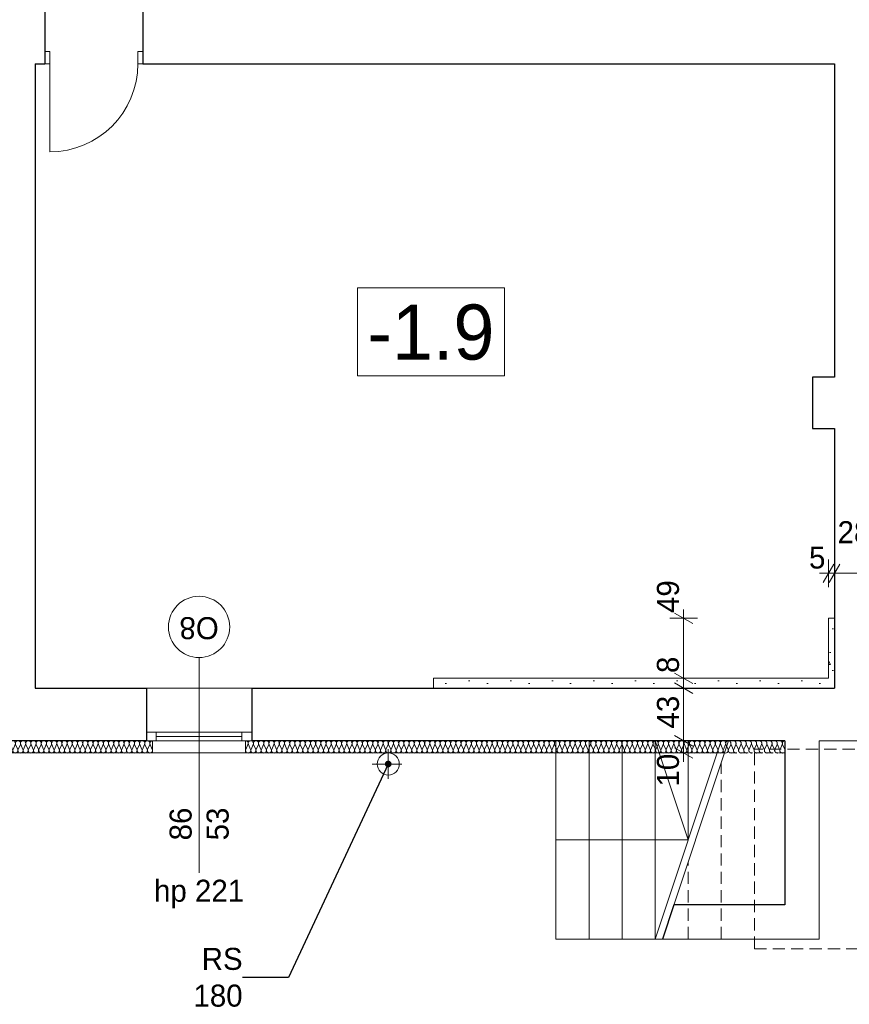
# Model space of a CAD drawing. Extents: x -21260 to 35740, y -2672 to 187028.
# Tile 12 of 120: x -981 to 5795, y 9383 to 17426. Entities that reach past the tile are written whole.
import ezdxf

# ---------------------------------------------------------------- set-up
doc = ezdxf.new("R2010")
doc.units = 0
doc.header["$MEASUREMENT"] = 0
doc.linetypes.add('Hidden Line', pattern=[100, 50, -50])
doc.linetypes.add('Krawędzie ukryte', pattern=[150, 100, -50])
doc.layers.add('arch izolacje_Nr_Pióra__3', color=7, linetype='Continuous', lineweight=13, true_color=0xff6600)
doc.layers.add('Arch ocieplenie_Nr_Pióra__22', color=7, linetype='Continuous', lineweight=9, true_color=0x7f7f7f)
doc.layers.add('Arch ocieplenie', color=7, linetype='Continuous')
doc.layers.add('Arch wymiary', color=7, linetype='Continuous')
for name, color, linetype, lineweight in [('Arch ocieplenie_Nr_Pióra__21', 7, 'Continuous', 13), ('Arch opisy okien_Nr_Pióra__21', 7, 'Continuous', 13), ('Arch opisy_Nr_Pióra__1', 7, 'Continuous', 25), ('Arch opisy_Nr_Pióra__21', 7, 'Continuous', 13), ('Arch wymiary_Nr_Pióra__5', 7, 'Continuous', 13), ('INWENT ODWODNIENIE_Nr_Pióra__21', 7, 'Continuous', 13), ('INWENT OPISY_Nr_Pióra__21', 7, 'Continuous', 13), ('INWENT. DRZWI_Nr_Pióra__21', 7, 'Continuous', 13), ('INWENT. OKNA_Nr_Pióra__5', 7, 'Continuous', 13), ('INWENT.ŚCIANY_Nr_Pióra__1', 7, 'Continuous', 25), ('INWENT.ŚCIANY_Nr_Pióra__21', 7, 'Continuous', 13), ('Istniejące schody_Nr_Pióra__21', 7, 'Continuous', 13)]:
    doc.layers.add(name, color=color, linetype=linetype, lineweight=lineweight)
doc.styles.add('GENERATED_STYLE_1', font='txt')
doc.styles.add('GENERATED_STYLE_3', font='txt')
doc.styles.add('GENERATED_STYLE_4', font='txt')
doc.styles.add('GENERATED_STYLE_6', font='txt')
doc.styles.add('GENERATED_STYLE_7', font='txt')
doc.dimstyles.new('GENERATED_STYLE__1', dxfattribs={"dimtxt": 179.999995, "dimasz": 114, "dimexe": 0.18, "dimexo": 0, "dimgap": 0.09, "dimtad": 1, "dimdec": 0, "dimlfac": 0.1, "dimzin": 0, "dimdsep": 46, "dimtxsty": 'GENERATED_STYLE_1', "dimblk": 'ARROWHEAD_2', "dimblk1": 'ARROWHEAD_2', "dimblk2": 'ARROWHEAD_2', "dimcen": 0.09, "dimclrd": 7, "dimclre": 7, "dimclrt": 7, "dimazin": 0, "dimtfac": 1, "dimtdec": 4, "dimtmove": 0, "dimatfit": 3, "dimfxl": 0, "dimtolj": 1, "dimtzin": 0, "dimarcsym": 0})
doc.dimstyles.new('GENERATED_STYLE__3', dxfattribs={"dimtxt": 179.999995, "dimasz": 114, "dimexe": 0.18, "dimexo": 0, "dimgap": 0.09, "dimtad": 1, "dimtih": 1, "dimtoh": 1, "dimdec": 0, "dimlfac": 0.1, "dimzin": 0, "dimdsep": 46, "dimtxsty": 'GENERATED_STYLE_1', "dimblk": 'ARROWHEAD_2', "dimblk1": 'ARROWHEAD_2', "dimblk2": 'ARROWHEAD_2', "dimcen": 0.09, "dimclrd": 7, "dimclre": 7, "dimclrt": 7, "dimazin": 0, "dimtfac": 1, "dimtdec": 4, "dimtmove": 0, "dimatfit": 3, "dimfxl": 0, "dimtolj": 1, "dimtzin": 0, "dimarcsym": 0})
doc.dimstyles.new('GENERATED_STYLE__6', dxfattribs={"dimtxt": 0.18, "dimasz": 109.44, "dimexe": 0.18, "dimexo": 0.0625, "dimgap": 0.09, "dimtad": 0, "dimtih": 1, "dimtoh": 1, "dimdec": 4, "dimzin": 0, "dimdsep": 46, "dimcen": 0.09, "dimadec": 0, "dimazin": 0, "dimtfac": 1, "dimtdec": 4, "dimtmove": 0, "dimatfit": 3, "dimldrblk": 'ARROWHEAD_11', "dimfxl": 0, "dimtolj": 1, "dimtzin": 0, "dimarcsym": 0})
pattern_1 = [(0, (0, 0), (0, 623.538), [60, -300]), (0, (180, 311.8), (0, 623.538), [60, -300]), (60, (0, 0), (-540, 311.77), [60, -300]), (60, (360, 0), (-540, 311.77), [60, -300]), (120, (60, 0), (540, 311.77), [60, -300]), (120, (420, 0), (540, 311.77), [60, -300]), (0, (0, 60), (0, 120), [0, -120, 0, -180]), (45, (60, 60), (-84.8528, 84.8528), [0, -90, 0, -150])]

# ---------------------------------------------------------------- blocks, each defined once
blk = doc.blocks.new('Izolacja cieplna 14_123', base_point=(5269.1, 11535.9))
at = {"layer": 'Arch ocieplenie_Nr_Pióra__22', "linetype": 'Hidden Line'}
for p, q in [((4825.7, 11506.1), (4808.2, 11465.7)), ((4846.7, 11465.7), (4829.2, 11506.1)), ((4867.7, 11506.1), (4850.2, 11465.7)), ((4888.7, 11465.7), (4871.2, 11506.1)), ((4909.8, 11506.1), (4892.3, 11465.7)), ((4930.8, 11465.7), (4913.3, 11506.1)), ((4951.8, 11506.1), (4934.3, 11465.7)), ((4972.9, 11465.7), (4955.4, 11506.1)), ((4993.9, 11506.1), (4976.4, 11465.7)), ((5014.9, 11465.7), (4997.4, 11506.1)), ((5036, 11506.1), (5018.5, 11465.7)), ((5057, 11465.7), (5039.5, 11506.1)), ((5078, 11506.1), (5060.5, 11465.7)), ((5099.1, 11465.7), (5081.6, 11506.1)), ((5120.1, 11506.1), (5102.6, 11465.7)), ((5141.1, 11465.7), (5123.6, 11506.1)), ((5162.1, 11506.1), (5144.7, 11465.7)), ((5183.2, 11465.7), (5165.7, 11506.1)), ((5204.2, 11506.1), (5186.7, 11465.7)), ((5225.2, 11465.7), (5207.7, 11506.1)), ((5246.3, 11506.1), (5228.8, 11465.7)), ((5267.3, 11465.7), (5249.8, 11506.1))]:
    blk.add_line(p, q, dxfattribs=at)
for centre, start_param, end_param in [((4806.4, 11514.6), 1.158004, 3.141593), ((4848.4, 11514.6), 1.158004, 5.125183), ((4890.5, 11514.6), 1.158004, 5.125183), ((4932.6, 11514.6), 1.158004, 5.125183), ((4974.6, 11514.6), 1.158004, 5.125183), ((5016.7, 11514.6), 1.158004, 5.125183), ((5058.8, 11514.6), 1.158004, 5.125183), ((5100.8, 11514.6), 1.158004, 5.125183), ((5142.9, 11514.6), 1.158004, 5.125183), ((5184.9, 11514.6), 1.158004, 5.125183), ((5227, 11514.6), 1.158004, 5.125183), ((5269.1, 11514.6), 3.141593, 5.125182), ((4827.4, 11457.1), 4.299595, 8.266775), ((4869.5, 11457.1), 4.299595, 8.266775), ((4911.5, 11457.1), 4.299595, 8.266775), ((4953.6, 11457.1), 4.299595, 8.266775), ((4995.7, 11457.1), 4.299595, 8.266775), ((5037.7, 11457.1), 4.299595, 8.266775), ((5079.8, 11457.1), 4.299595, 8.266775), ((5121.9, 11457.1), 4.299595, 8.266775), ((5163.9, 11457.1), 4.299595, 8.266775), ((5206, 11457.1), 4.299595, 8.266775), ((5248, 11457.1), 4.299595, 8.266775)]:
    blk.add_ellipse(centre, major_axis=(0, -21.3), ratio=0.988869, start_param=start_param, end_param=end_param, dxfattribs=at)
blk = doc.blocks.new('Izolacja cieplna 14_129', base_point=(-1755.9, 11535.9))
at = {"layer": 'Arch ocieplenie_Nr_Pióra__22', "linetype": 'Continuous'}
for p, q in [((-1754.2, 11465.7), (-1736.6, 11506.1)), ((-1733, 11506.1), (-1715.4, 11465.7)), ((-1711.9, 11465.7), (-1694.3, 11506.1)), ((-1690.7, 11506.1), (-1673.2, 11465.7)), ((-1669.6, 11465.7), (-1652, 11506.1)), ((-1648.5, 11506.1), (-1630.9, 11465.7)), ((-1627.3, 11465.7), (-1609.8, 11506.1)), ((-1606.2, 11506.1), (-1588.6, 11465.7)), ((-1585.1, 11465.7), (-1567.5, 11506.1)), ((-1563.9, 11506.1), (-1546.3, 11465.7)), ((-1542.8, 11465.7), (-1525.2, 11506.1)), ((-1521.7, 11506.1), (-1504.1, 11465.7)), ((-1500.5, 11465.7), (-1482.9, 11506.1)), ((-1479.4, 11506.1), (-1461.8, 11465.7)), ((-1458.2, 11465.7), (-1440.7, 11506.1)), ((-1437.1, 11506.1), (-1419.5, 11465.7)), ((-1416, 11465.7), (-1398.4, 11506.1)), ((-1394.8, 11506.1), (-1377.3, 11465.7)), ((-1373.7, 11465.7), (-1356.1, 11506.1)), ((-1352.6, 11506.1), (-1335, 11465.7)), ((-1331.4, 11465.7), (-1313.8, 11506.1)), ((-1310.3, 11506.1), (-1292.7, 11465.7)), ((-1289.2, 11465.7), (-1271.6, 11506.1)), ((-1268, 11506.1), (-1250.4, 11465.7)), ((-1246.9, 11465.7), (-1229.3, 11506.1)), ((-1225.7, 11506.1), (-1208.2, 11465.7)), ((-1204.6, 11465.7), (-1187, 11506.1)), ((-1183.5, 11506.1), (-1165.9, 11465.7)), ((-1162.3, 11465.7), (-1144.8, 11506.1)), ((-1141.2, 11506.1), (-1123.6, 11465.7)), ((-1120.1, 11465.7), (-1102.5, 11506.1)), ((-1098.9, 11506.1), (-1081.3, 11465.7)), ((-1077.8, 11465.7), (-1060.2, 11506.1)), ((-1056.7, 11506.1), (-1039.1, 11465.7)), ((-1035.5, 11465.7), (-1017.9, 11506.1)), ((-1014.4, 11506.1), (-996.8, 11465.7)), ((-993.2, 11465.7), (-975.7, 11506.1)), ((-972.1, 11506.1), (-954.5, 11465.7)), ((-951, 11465.7), (-933.4, 11506.1)), ((-929.8, 11506.1), (-912.3, 11465.7)), ((-908.7, 11465.7), (-891.1, 11506.1)), ((-887.6, 11506.1), (-870, 11465.7)), ((-866.4, 11465.7), (-848.8, 11506.1)), ((-845.3, 11506.1), (-827.7, 11465.7)), ((-824.2, 11465.7), (-806.6, 11506.1)), ((-803, 11506.1), (-785.4, 11465.7)), ((-781.9, 11465.7), (-764.3, 11506.1)), ((-760.7, 11506.1), (-743.2, 11465.7)), ((-739.6, 11465.7), (-722, 11506.1)), ((-718.5, 11506.1), (-700.9, 11465.7)), ((-697.3, 11465.7), (-679.8, 11506.1)), ((-676.2, 11506.1), (-658.6, 11465.7)), ((-655.1, 11465.7), (-637.5, 11506.1)), ((-633.9, 11506.1), (-616.3, 11465.7)), ((-612.8, 11465.7), (-595.2, 11506.1)), ((-591.7, 11506.1), (-574.1, 11465.7)), ((-570.5, 11465.7), (-552.9, 11506.1)), ((-549.4, 11506.1), (-531.8, 11465.7)), ((-528.2, 11465.7), (-510.7, 11506.1)), ((-507.1, 11506.1), (-489.5, 11465.7)), ((-486, 11465.7), (-468.4, 11506.1)), ((-464.8, 11506.1), (-447.3, 11465.7)), ((-443.7, 11465.7), (-426.1, 11506.1)), ((-422.6, 11506.1), (-405, 11465.7)), ((-401.4, 11465.7), (-383.8, 11506.1)), ((-380.3, 11506.1), (-362.7, 11465.7)), ((-359.2, 11465.7), (-341.6, 11506.1)), ((-338, 11506.1), (-320.4, 11465.7)), ((-316.9, 11465.7), (-299.3, 11506.1)), ((-295.7, 11506.1), (-278.2, 11465.7)), ((-274.6, 11465.7), (-257, 11506.1)), ((-253.5, 11506.1), (-235.9, 11465.7)), ((-232.3, 11465.7), (-214.8, 11506.1)), ((-211.2, 11506.1), (-193.6, 11465.7)), ((-190.1, 11465.7), (-172.5, 11506.1)), ((-168.9, 11506.1), (-151.3, 11465.7)), ((-147.8, 11465.7), (-130.2, 11506.1)), ((-126.7, 11506.1), (-109.1, 11465.7)), ((-105.5, 11465.7), (-87.9, 11506.1)), ((-84.4, 11506.1), (-66.8, 11465.7)), ((-63.2, 11465.7), (-45.7, 11506.1)), ((-42.1, 11506.1), (-24.5, 11465.7)), ((-21, 11465.7), (-3.4, 11506.1)), ((0.2, 11506.1), (17.7, 11465.7)), ((21.3, 11465.7), (38.9, 11506.1)), ((42.4, 11506.1), (60, 11465.7)), ((63.6, 11465.7), (81.2, 11506.1)), ((84.7, 11506.1), (102.3, 11465.7))]:
    blk.add_line(p, q, dxfattribs=at)
for centre, start_param, end_param in [((-1755.9, 11514.6), 4.299596, 6.283185), ((-1713.7, 11514.6), 4.299595, 8.266774), ((-1671.4, 11514.6), 4.299595, 8.266774), ((-1629.1, 11514.6), 4.299595, 8.266774), ((-1586.8, 11514.6), 4.299595, 8.266774), ((-1544.6, 11514.6), 4.299595, 8.266774), ((-1502.3, 11514.6), 4.299595, 8.266774), ((-1460, 11514.6), 4.299595, 8.266774), ((-1417.7, 11514.6), 4.299595, 8.266774), ((-1375.5, 11514.6), 4.299595, 8.266774), ((-1333.2, 11514.6), 4.299595, 8.266774), ((-1290.9, 11514.6), 4.299595, 8.266774), ((-1248.7, 11514.6), 4.299595, 8.266774), ((-1206.4, 11514.6), 4.299595, 8.266774), ((-1164.1, 11514.6), 4.299595, 8.266774), ((-1121.8, 11514.6), 4.299595, 8.266774), ((-1079.6, 11514.6), 4.299595, 8.266774), ((-1037.3, 11514.6), 4.299595, 8.266774), ((-995, 11514.6), 4.299595, 8.266774), ((-952.7, 11514.6), 4.299595, 8.266774), ((-910.5, 11514.6), 4.299595, 8.266774), ((-868.2, 11514.6), 4.299595, 8.266774), ((-825.9, 11514.6), 4.299595, 8.266774), ((-783.7, 11514.6), 4.299595, 8.266774), ((-741.4, 11514.6), 4.299595, 8.266774), ((-699.1, 11514.6), 4.299595, 8.266774), ((-656.8, 11514.6), 4.299595, 8.266774), ((-614.6, 11514.6), 4.299595, 8.266774), ((-572.3, 11514.6), 4.299595, 8.266774), ((-530, 11514.6), 4.299595, 8.266774), ((-487.7, 11514.6), 4.299595, 8.266774), ((-445.5, 11514.6), 4.299595, 8.266774), ((-403.2, 11514.6), 4.299595, 8.266774), ((-360.9, 11514.6), 4.299595, 8.266774), ((-318.7, 11514.6), 4.299595, 8.266774), ((-276.4, 11514.6), 4.299595, 8.266774), ((-234.1, 11514.6), 4.299595, 8.266774), ((-191.8, 11514.6), 4.299595, 8.266774), ((-149.6, 11514.6), 4.299595, 8.266774), ((-107.3, 11514.6), 4.299595, 8.266774), ((-65, 11514.6), 4.299595, 8.266774), ((-22.7, 11514.6), 4.299595, 8.266774), ((19.5, 11514.6), 4.299595, 8.266774), ((61.8, 11514.6), 4.299595, 8.266774), ((104.1, 11514.6), 6.283185, 8.266774), ((-1734.8, 11457.1), 1.158003, 5.125183), ((-1692.5, 11457.1), 1.158003, 5.125183), ((-1650.2, 11457.1), 1.158003, 5.125183), ((-1608, 11457.1), 1.158003, 5.125183), ((-1565.7, 11457.1), 1.158003, 5.125183), ((-1523.4, 11457.1), 1.158003, 5.125183), ((-1481.2, 11457.1), 1.158003, 5.125183), ((-1438.9, 11457.1), 1.158003, 5.125183), ((-1396.6, 11457.1), 1.158003, 5.125183), ((-1354.3, 11457.1), 1.158003, 5.125183), ((-1312.1, 11457.1), 1.158003, 5.125183), ((-1269.8, 11457.1), 1.158003, 5.125183), ((-1227.5, 11457.1), 1.158003, 5.125183), ((-1185.2, 11457.1), 1.158003, 5.125183), ((-1143, 11457.1), 1.158003, 5.125183), ((-1100.7, 11457.1), 1.158003, 5.125183), ((-1058.4, 11457.1), 1.158003, 5.125183), ((-1016.2, 11457.1), 1.158003, 5.125183), ((-973.9, 11457.1), 1.158003, 5.125183), ((-931.6, 11457.1), 1.158003, 5.125183), ((-889.3, 11457.1), 1.158003, 5.125183), ((-847.1, 11457.1), 1.158003, 5.125183), ((-804.8, 11457.1), 1.158003, 5.125183), ((-762.5, 11457.1), 1.158003, 5.125183), ((-720.2, 11457.1), 1.158003, 5.125183), ((-678, 11457.1), 1.158003, 5.125183), ((-635.7, 11457.1), 1.158003, 5.125183), ((-593.4, 11457.1), 1.158003, 5.125183), ((-551.2, 11457.1), 1.158003, 5.125183), ((-508.9, 11457.1), 1.158003, 5.125183), ((-466.6, 11457.1), 1.158003, 5.125183), ((-424.3, 11457.1), 1.158003, 5.125183), ((-382.1, 11457.1), 1.158003, 5.125183), ((-339.8, 11457.1), 1.158003, 5.125183), ((-297.5, 11457.1), 1.158003, 5.125183), ((-255.2, 11457.1), 1.158003, 5.125183), ((-213, 11457.1), 1.158003, 5.125183), ((-170.7, 11457.1), 1.158003, 5.125183), ((-128.4, 11457.1), 1.158003, 5.125183), ((-86.2, 11457.1), 1.158003, 5.125183), ((-43.9, 11457.1), 1.158003, 5.125183), ((-1.6, 11457.1), 1.158003, 5.125183), ((40.7, 11457.1), 1.158003, 5.125183), ((82.9, 11457.1), 1.158003, 5.125183)]:
    blk.add_ellipse(centre, major_axis=(0, 21.3), ratio=0.99382, start_param=start_param, end_param=end_param, dxfattribs=at)
blk = doc.blocks.new('Izolacja cieplna 14_130', base_point=(4806.4, 11535.9))
at = {"layer": 'Arch ocieplenie_Nr_Pióra__22', "linetype": 'Continuous'}
for p, q in [((883.5, 11506.1), (865.9, 11465.7)), ((904.7, 11465.7), (887, 11506.1)), ((925.9, 11506.1), (908.2, 11465.7)), ((947.1, 11465.7), (929.4, 11506.1)), ((968.3, 11506.1), (950.6, 11465.7)), ((989.5, 11465.7), (971.8, 11506.1)), ((1010.7, 11506.1), (993, 11465.7)), ((1031.9, 11465.7), (1014.2, 11506.1)), ((1053, 11506.1), (1035.4, 11465.7)), ((1074.2, 11465.7), (1056.6, 11506.1)), ((1095.4, 11506.1), (1077.8, 11465.7)), ((1116.6, 11465.7), (1099, 11506.1)), ((1137.8, 11506.1), (1120.2, 11465.7)), ((1159, 11465.7), (1141.4, 11506.1)), ((1180.2, 11506.1), (1162.6, 11465.7)), ((1201.4, 11465.7), (1183.8, 11506.1)), ((1222.6, 11506.1), (1205, 11465.7)), ((1243.8, 11465.7), (1226.2, 11506.1)), ((1265, 11506.1), (1247.4, 11465.7)), ((1286.2, 11465.7), (1268.6, 11506.1)), ((1307.4, 11506.1), (1289.8, 11465.7)), ((1328.6, 11465.7), (1311, 11506.1)), ((1349.8, 11506.1), (1332.1, 11465.7)), ((1371, 11465.7), (1353.3, 11506.1)), ((1392.2, 11506.1), (1374.5, 11465.7)), ((1413.4, 11465.7), (1395.7, 11506.1)), ((1434.6, 11506.1), (1416.9, 11465.7)), ((1455.8, 11465.7), (1438.1, 11506.1)), ((1477, 11506.1), (1459.3, 11465.7)), ((1498.1, 11465.7), (1480.5, 11506.1)), ((1519.3, 11506.1), (1501.7, 11465.7)), ((1540.5, 11465.7), (1522.9, 11506.1)), ((1561.7, 11506.1), (1544.1, 11465.7)), ((1582.9, 11465.7), (1565.3, 11506.1)), ((1604.1, 11506.1), (1586.5, 11465.7)), ((1625.3, 11465.7), (1607.7, 11506.1)), ((1646.5, 11506.1), (1628.9, 11465.7)), ((1667.7, 11465.7), (1650.1, 11506.1)), ((1688.9, 11506.1), (1671.3, 11465.7)), ((1710.1, 11465.7), (1692.5, 11506.1)), ((1731.3, 11506.1), (1713.7, 11465.7)), ((1752.5, 11465.7), (1734.9, 11506.1)), ((1773.7, 11506.1), (1756.1, 11465.7)), ((1794.9, 11465.7), (1777.2, 11506.1)), ((1816.1, 11506.1), (1798.4, 11465.7)), ((1837.3, 11465.7), (1819.6, 11506.1)), ((1858.5, 11506.1), (1840.8, 11465.7)), ((1879.7, 11465.7), (1862, 11506.1)), ((1900.9, 11506.1), (1883.2, 11465.7)), ((1922.1, 11465.7), (1904.4, 11506.1)), ((1943.2, 11506.1), (1925.6, 11465.7)), ((1964.4, 11465.7), (1946.8, 11506.1)), ((1985.6, 11506.1), (1968, 11465.7)), ((2006.8, 11465.7), (1989.2, 11506.1)), ((2028, 11506.1), (2010.4, 11465.7)), ((2049.2, 11465.7), (2031.6, 11506.1)), ((2070.4, 11506.1), (2052.8, 11465.7)), ((2091.6, 11465.7), (2074, 11506.1)), ((2112.8, 11506.1), (2095.2, 11465.7)), ((2134, 11465.7), (2116.4, 11506.1)), ((2155.2, 11506.1), (2137.6, 11465.7)), ((2176.4, 11465.7), (2158.8, 11506.1)), ((2197.6, 11506.1), (2180, 11465.7)), ((2218.8, 11465.7), (2201.2, 11506.1)), ((2240, 11506.1), (2222.3, 11465.7)), ((2261.2, 11465.7), (2243.5, 11506.1)), ((2282.4, 11506.1), (2264.7, 11465.7)), ((2303.6, 11465.7), (2285.9, 11506.1)), ((2324.8, 11506.1), (2307.1, 11465.7)), ((2346, 11465.7), (2328.3, 11506.1)), ((2367.2, 11506.1), (2349.5, 11465.7)), ((2388.3, 11465.7), (2370.7, 11506.1)), ((2409.5, 11506.1), (2391.9, 11465.7)), ((2430.7, 11465.7), (2413.1, 11506.1)), ((2451.9, 11506.1), (2434.3, 11465.7)), ((2473.1, 11465.7), (2455.5, 11506.1)), ((2494.3, 11506.1), (2476.7, 11465.7)), ((2515.5, 11465.7), (2497.9, 11506.1)), ((2536.7, 11506.1), (2519.1, 11465.7)), ((2557.9, 11465.7), (2540.3, 11506.1)), ((2579.1, 11506.1), (2561.5, 11465.7)), ((2600.3, 11465.7), (2582.7, 11506.1)), ((2621.5, 11506.1), (2603.9, 11465.7)), ((2642.7, 11465.7), (2625.1, 11506.1)), ((2663.9, 11506.1), (2646.3, 11465.7)), ((2685.1, 11465.7), (2667.4, 11506.1)), ((2706.3, 11506.1), (2688.6, 11465.7)), ((2727.5, 11465.7), (2709.8, 11506.1)), ((2748.7, 11506.1), (2731, 11465.7)), ((2769.9, 11465.7), (2752.2, 11506.1)), ((2791.1, 11506.1), (2773.4, 11465.7)), ((2812.3, 11465.7), (2794.6, 11506.1)), ((2833.4, 11506.1), (2815.8, 11465.7)), ((2854.6, 11465.7), (2837, 11506.1)), ((2875.8, 11506.1), (2858.2, 11465.7)), ((2897, 11465.7), (2879.4, 11506.1)), ((2918.2, 11506.1), (2900.6, 11465.7)), ((2939.4, 11465.7), (2921.8, 11506.1)), ((2960.6, 11506.1), (2943, 11465.7)), ((2981.8, 11465.7), (2964.2, 11506.1)), ((3003, 11506.1), (2985.4, 11465.7)), ((3024.2, 11465.7), (3006.6, 11506.1)), ((3045.4, 11506.1), (3027.8, 11465.7)), ((3066.6, 11465.7), (3049, 11506.1)), ((3087.8, 11506.1), (3070.2, 11465.7)), ((3109, 11465.7), (3091.4, 11506.1)), ((3130.2, 11506.1), (3112.5, 11465.7)), ((3151.4, 11465.7), (3133.7, 11506.1)), ((3172.6, 11506.1), (3154.9, 11465.7)), ((3193.8, 11465.7), (3176.1, 11506.1)), ((3215, 11506.1), (3197.3, 11465.7)), ((3236.2, 11465.7), (3218.5, 11506.1)), ((3257.4, 11506.1), (3239.7, 11465.7)), ((3278.5, 11465.7), (3260.9, 11506.1)), ((3299.7, 11506.1), (3282.1, 11465.7)), ((3320.9, 11465.7), (3303.3, 11506.1)), ((3342.1, 11506.1), (3324.5, 11465.7)), ((3363.3, 11465.7), (3345.7, 11506.1)), ((3384.5, 11506.1), (3366.9, 11465.7)), ((3405.7, 11465.7), (3388.1, 11506.1)), ((3426.9, 11506.1), (3409.3, 11465.7)), ((3448.1, 11465.7), (3430.5, 11506.1)), ((3469.3, 11506.1), (3451.7, 11465.7)), ((3490.5, 11465.7), (3472.9, 11506.1)), ((3511.7, 11506.1), (3494.1, 11465.7)), ((3532.9, 11465.7), (3515.3, 11506.1)), ((3554.1, 11506.1), (3536.5, 11465.7)), ((3575.3, 11465.7), (3557.6, 11506.1)), ((3596.5, 11506.1), (3578.8, 11465.7)), ((3617.7, 11465.7), (3600, 11506.1)), ((3638.9, 11506.1), (3621.2, 11465.7)), ((3660.1, 11465.7), (3642.4, 11506.1)), ((3681.3, 11506.1), (3663.6, 11465.7)), ((3702.5, 11465.7), (3684.8, 11506.1)), ((3723.6, 11506.1), (3706, 11465.7)), ((3744.8, 11465.7), (3727.2, 11506.1)), ((3766, 11506.1), (3748.4, 11465.7)), ((3787.2, 11465.7), (3769.6, 11506.1)), ((3808.4, 11506.1), (3790.8, 11465.7)), ((3829.6, 11465.7), (3812, 11506.1)), ((3850.8, 11506.1), (3833.2, 11465.7)), ((3872, 11465.7), (3854.4, 11506.1)), ((3893.2, 11506.1), (3875.6, 11465.7)), ((3914.4, 11465.7), (3896.8, 11506.1)), ((3935.6, 11506.1), (3918, 11465.7)), ((3956.8, 11465.7), (3939.2, 11506.1)), ((3978, 11506.1), (3960.4, 11465.7)), ((3999.2, 11465.7), (3981.6, 11506.1)), ((4020.4, 11506.1), (4002.7, 11465.7)), ((4041.6, 11465.7), (4023.9, 11506.1)), ((4062.8, 11506.1), (4045.1, 11465.7)), ((4084, 11465.7), (4066.3, 11506.1)), ((4105.2, 11506.1), (4087.5, 11465.7)), ((4126.4, 11465.7), (4108.7, 11506.1)), ((4147.6, 11506.1), (4129.9, 11465.7)), ((4168.7, 11465.7), (4151.1, 11506.1)), ((4189.9, 11506.1), (4172.3, 11465.7)), ((4211.1, 11465.7), (4193.5, 11506.1)), ((4232.3, 11506.1), (4214.7, 11465.7)), ((4253.5, 11465.7), (4235.9, 11506.1)), ((4274.7, 11506.1), (4257.1, 11465.7)), ((4295.9, 11465.7), (4278.3, 11506.1)), ((4317.1, 11506.1), (4299.5, 11465.7)), ((4338.3, 11465.7), (4320.7, 11506.1)), ((4359.5, 11506.1), (4341.9, 11465.7)), ((4380.7, 11465.7), (4363.1, 11506.1)), ((4401.9, 11506.1), (4384.3, 11465.7)), ((4423.1, 11465.7), (4405.5, 11506.1)), ((4444.3, 11506.1), (4426.7, 11465.7)), ((4465.5, 11465.7), (4447.8, 11506.1)), ((4486.7, 11506.1), (4469, 11465.7)), ((4507.9, 11465.7), (4490.2, 11506.1)), ((4529.1, 11506.1), (4511.4, 11465.7)), ((4550.3, 11465.7), (4532.6, 11506.1)), ((4571.5, 11506.1), (4553.8, 11465.7)), ((4592.7, 11465.7), (4575, 11506.1)), ((4613.8, 11506.1), (4596.2, 11465.7)), ((4635, 11465.7), (4617.4, 11506.1)), ((4656.2, 11506.1), (4638.6, 11465.7)), ((4677.4, 11465.7), (4659.8, 11506.1)), ((4698.6, 11506.1), (4681, 11465.7)), ((4719.8, 11465.7), (4702.2, 11506.1)), ((4741, 11506.1), (4723.4, 11465.7)), ((4762.2, 11465.7), (4744.6, 11506.1)), ((4783.4, 11506.1), (4765.8, 11465.7)), ((4804.6, 11465.7), (4787, 11506.1))]:
    blk.add_line(p, q, dxfattribs=at)
for centre, start_param, end_param in [((864.1, 11514.6), 1.158004, 3.141593), ((906.5, 11514.6), 1.158004, 5.125183), ((948.9, 11514.6), 1.158004, 5.125183), ((991.2, 11514.6), 1.158004, 5.125183), ((1033.6, 11514.6), 1.158004, 5.125183), ((1076, 11514.6), 1.158004, 5.125183), ((1118.4, 11514.6), 1.158004, 5.125183), ((1160.8, 11514.6), 1.158004, 5.125183), ((1203.2, 11514.6), 1.158004, 5.125183), ((1245.6, 11514.6), 1.158004, 5.125183), ((1288, 11514.6), 1.158004, 5.125183), ((1330.4, 11514.6), 1.158004, 5.125183), ((1372.8, 11514.6), 1.158004, 5.125183), ((1415.1, 11514.6), 1.158004, 5.125183), ((1457.5, 11514.6), 1.158004, 5.125183), ((1499.9, 11514.6), 1.158004, 5.125183), ((1542.3, 11514.6), 1.158004, 5.125183), ((1584.7, 11514.6), 1.158004, 5.125183), ((1627.1, 11514.6), 1.158004, 5.125183), ((1669.5, 11514.6), 1.158004, 5.125183), ((1711.9, 11514.6), 1.158004, 5.125183), ((1754.3, 11514.6), 1.158004, 5.125183), ((1796.7, 11514.6), 1.158004, 5.125183), ((1839.1, 11514.6), 1.158004, 5.125183), ((1881.4, 11514.6), 1.158004, 5.125183), ((1923.8, 11514.6), 1.158004, 5.125183), ((1966.2, 11514.6), 1.158004, 5.125183), ((2008.6, 11514.6), 1.158004, 5.125183), ((2051, 11514.6), 1.158004, 5.125183), ((2093.4, 11514.6), 1.158004, 5.125183), ((2135.8, 11514.6), 1.158004, 5.125183), ((2178.2, 11514.6), 1.158004, 5.125183), ((2220.6, 11514.6), 1.158004, 5.125183), ((2263, 11514.6), 1.158004, 5.125183), ((2305.3, 11514.6), 1.158004, 5.125183), ((2347.7, 11514.6), 1.158004, 5.125183), ((2390.1, 11514.6), 1.158004, 5.125183), ((2432.5, 11514.6), 1.158004, 5.125183), ((2474.9, 11514.6), 1.158004, 5.125183), ((2517.3, 11514.6), 1.158004, 5.125183), ((2559.7, 11514.6), 1.158004, 5.125183), ((2602.1, 11514.6), 1.158004, 5.125183), ((2644.5, 11514.6), 1.158004, 5.125183), ((2686.9, 11514.6), 1.158004, 5.125183), ((2729.3, 11514.6), 1.158004, 5.125183), ((2771.6, 11514.6), 1.158004, 5.125183), ((2814, 11514.6), 1.158004, 5.125183), ((2856.4, 11514.6), 1.158004, 5.125183), ((2898.8, 11514.6), 1.158004, 5.125183), ((2941.2, 11514.6), 1.158004, 5.125183), ((2983.6, 11514.6), 1.158004, 5.125183), ((3026, 11514.6), 1.158004, 5.125183), ((3068.4, 11514.6), 1.158004, 5.125183), ((3110.8, 11514.6), 1.158004, 5.125183), ((3153.2, 11514.6), 1.158004, 5.125183), ((3195.5, 11514.6), 1.158004, 5.125183), ((3237.9, 11514.6), 1.158004, 5.125183), ((3280.3, 11514.6), 1.158004, 5.125183), ((3322.7, 11514.6), 1.158004, 5.125183), ((3365.1, 11514.6), 1.158004, 5.125183), ((3407.5, 11514.6), 1.158004, 5.125183), ((3449.9, 11514.6), 1.158004, 5.125183), ((3492.3, 11514.6), 1.158004, 5.125183), ((3534.7, 11514.6), 1.158004, 5.125183), ((3577.1, 11514.6), 1.158004, 5.125183), ((3619.5, 11514.6), 1.158004, 5.125183), ((3661.8, 11514.6), 1.158004, 5.125183), ((3704.2, 11514.6), 1.158004, 5.125183), ((3746.6, 11514.6), 1.158004, 5.125183), ((3789, 11514.6), 1.158004, 5.125183), ((3831.4, 11514.6), 1.158004, 5.125183), ((3873.8, 11514.6), 1.158004, 5.125183), ((3916.2, 11514.6), 1.158004, 5.125183), ((3958.6, 11514.6), 1.158004, 5.125183), ((4001, 11514.6), 1.158004, 5.125183), ((4043.4, 11514.6), 1.158004, 5.125183), ((4085.7, 11514.6), 1.158004, 5.125183), ((4128.1, 11514.6), 1.158004, 5.125183), ((4170.5, 11514.6), 1.158004, 5.125183), ((4212.9, 11514.6), 1.158004, 5.125183), ((4255.3, 11514.6), 1.158004, 5.125183), ((4297.7, 11514.6), 1.158004, 5.125183), ((4340.1, 11514.6), 1.158004, 5.125183), ((4382.5, 11514.6), 1.158004, 5.125183), ((4424.9, 11514.6), 1.158004, 5.125183), ((4467.3, 11514.6), 1.158004, 5.125183), ((4509.7, 11514.6), 1.158004, 5.125183), ((4552, 11514.6), 1.158004, 5.125183), ((4594.4, 11514.6), 1.158004, 5.125183), ((4636.8, 11514.6), 1.158004, 5.125183), ((4679.2, 11514.6), 1.158004, 5.125183), ((4721.6, 11514.6), 1.158004, 5.125183), ((4764, 11514.6), 1.158004, 5.125183), ((4806.4, 11514.6), 3.141593, 5.125182), ((885.3, 11457.1), 4.299595, 8.266775), ((927.7, 11457.1), 4.299595, 8.266775), ((970, 11457.1), 4.299595, 8.266775), ((1012.4, 11457.1), 4.299595, 8.266775), ((1054.8, 11457.1), 4.299595, 8.266775), ((1097.2, 11457.1), 4.299595, 8.266775), ((1139.6, 11457.1), 4.299595, 8.266775), ((1182, 11457.1), 4.299595, 8.266775), ((1224.4, 11457.1), 4.299595, 8.266775), ((1266.8, 11457.1), 4.299595, 8.266775), ((1309.2, 11457.1), 4.299595, 8.266775), ((1351.6, 11457.1), 4.299595, 8.266775), ((1394, 11457.1), 4.299595, 8.266775), ((1436.3, 11457.1), 4.299595, 8.266775), ((1478.7, 11457.1), 4.299595, 8.266775), ((1521.1, 11457.1), 4.299595, 8.266775), ((1563.5, 11457.1), 4.299595, 8.266775), ((1605.9, 11457.1), 4.299595, 8.266775), ((1648.3, 11457.1), 4.299595, 8.266775), ((1690.7, 11457.1), 4.299595, 8.266775), ((1733.1, 11457.1), 4.299595, 8.266775), ((1775.5, 11457.1), 4.299595, 8.266775), ((1817.9, 11457.1), 4.299595, 8.266775), ((1860.2, 11457.1), 4.299595, 8.266775), ((1902.6, 11457.1), 4.299595, 8.266775), ((1945, 11457.1), 4.299595, 8.266775), ((1987.4, 11457.1), 4.299595, 8.266775), ((2029.8, 11457.1), 4.299595, 8.266775), ((2072.2, 11457.1), 4.299595, 8.266775), ((2114.6, 11457.1), 4.299595, 8.266775), ((2157, 11457.1), 4.299595, 8.266775), ((2199.4, 11457.1), 4.299595, 8.266775), ((2241.8, 11457.1), 4.299595, 8.266775), ((2284.2, 11457.1), 4.299595, 8.266775), ((2326.5, 11457.1), 4.299595, 8.266775), ((2368.9, 11457.1), 4.299595, 8.266775), ((2411.3, 11457.1), 4.299595, 8.266775), ((2453.7, 11457.1), 4.299595, 8.266775), ((2496.1, 11457.1), 4.299595, 8.266775), ((2538.5, 11457.1), 4.299595, 8.266775), ((2580.9, 11457.1), 4.299595, 8.266775), ((2623.3, 11457.1), 4.299595, 8.266775), ((2665.7, 11457.1), 4.299595, 8.266775), ((2708.1, 11457.1), 4.299595, 8.266775), ((2750.4, 11457.1), 4.299595, 8.266775), ((2792.8, 11457.1), 4.299595, 8.266775), ((2835.2, 11457.1), 4.299595, 8.266775), ((2877.6, 11457.1), 4.299595, 8.266775), ((2920, 11457.1), 4.299595, 8.266775), ((2962.4, 11457.1), 4.299595, 8.266775), ((3004.8, 11457.1), 4.299595, 8.266775), ((3047.2, 11457.1), 4.299595, 8.266775), ((3089.6, 11457.1), 4.299595, 8.266775), ((3132, 11457.1), 4.299595, 8.266775), ((3174.4, 11457.1), 4.299595, 8.266775), ((3216.7, 11457.1), 4.299595, 8.266775), ((3259.1, 11457.1), 4.299595, 8.266775), ((3301.5, 11457.1), 4.299595, 8.266775), ((3343.9, 11457.1), 4.299595, 8.266775), ((3386.3, 11457.1), 4.299595, 8.266775), ((3428.7, 11457.1), 4.299595, 8.266775), ((3471.1, 11457.1), 4.299595, 8.266775), ((3513.5, 11457.1), 4.299595, 8.266775), ((3555.9, 11457.1), 4.299595, 8.266775), ((3598.3, 11457.1), 4.299595, 8.266775), ((3640.6, 11457.1), 4.299595, 8.266775), ((3683, 11457.1), 4.299595, 8.266775), ((3725.4, 11457.1), 4.299595, 8.266775), ((3767.8, 11457.1), 4.299595, 8.266775), ((3810.2, 11457.1), 4.299595, 8.266775), ((3852.6, 11457.1), 4.299595, 8.266775), ((3895, 11457.1), 4.299595, 8.266775), ((3937.4, 11457.1), 4.299595, 8.266775), ((3979.8, 11457.1), 4.299595, 8.266775), ((4022.2, 11457.1), 4.299595, 8.266775), ((4064.6, 11457.1), 4.299595, 8.266775), ((4106.9, 11457.1), 4.299595, 8.266775), ((4149.3, 11457.1), 4.299595, 8.266775), ((4191.7, 11457.1), 4.299595, 8.266775), ((4234.1, 11457.1), 4.299595, 8.266775), ((4276.5, 11457.1), 4.299595, 8.266775), ((4318.9, 11457.1), 4.299595, 8.266775), ((4361.3, 11457.1), 4.299595, 8.266775), ((4403.7, 11457.1), 4.299595, 8.266775), ((4446.1, 11457.1), 4.299595, 8.266775), ((4488.5, 11457.1), 4.299595, 8.266775), ((4530.8, 11457.1), 4.299595, 8.266775), ((4573.2, 11457.1), 4.299595, 8.266775), ((4615.6, 11457.1), 4.299595, 8.266775), ((4658, 11457.1), 4.299595, 8.266775), ((4700.4, 11457.1), 4.299595, 8.266775), ((4742.8, 11457.1), 4.299595, 8.266775), ((4785.2, 11457.1), 4.299595, 8.266775)]:
    blk.add_ellipse(centre, major_axis=(0, -21.3), ratio=0.996588, start_param=start_param, end_param=end_param, dxfattribs=at)
blk = doc.blocks.new('Ściana_38', base_point=(5674.1, 11965.9))
at = {"layer": 'Arch ocieplenie_Nr_Pióra__21', "linetype": 'Continuous'}
h = blk.add_hatch(dxfattribs=at)
h.set_pattern_fill('Structural_Concrete', color=256, style=0, pattern_type=2)
h.set_pattern_definition(pattern_1)
h.paths.add_polyline_path([(5624.1, 12045.9), (2399.1, 12045.9), (2399.1, 11965.9), (5674.1, 11965.9)], flags=0)
for p, q in [((5624.1, 12045.9), (2399.1, 12045.9)), ((2399.1, 12045.9), (2399.1, 11965.9)), ((2399.1, 11965.9), (5674.1, 11965.9))]:
    blk.add_line(p, q, dxfattribs=at)
blk = doc.blocks.new('Ściana_39', base_point=(5674.1, 11965.9))
at = {"layer": 'Arch ocieplenie_Nr_Pióra__21', "linetype": 'Continuous'}
h = blk.add_hatch(dxfattribs=at)
h.set_pattern_fill('Structural_Concrete', color=256, style=0, pattern_type=2)
h.set_pattern_definition(pattern_1)
h.paths.add_polyline_path([(5674.1, 11965.9), (5674.1, 12535.9), (5624.1, 12535.9), (5624.1, 12045.9)], flags=0)
for p, q in [((5674.1, 12535.9), (5624.1, 12535.9)), ((5624.1, 12535.9), (5624.1, 12045.9)), ((5674.1, 11965.9), (5674.1, 12535.9))]:
    blk.add_line(p, q, dxfattribs=at)
blk = doc.blocks.new('*D638')
at = {"layer": 'Arch wymiary_Nr_Pióra__5', "linetype": 'Continuous'}
for p, q in [((4554.3, 11535.9), (4329.3, 11535.9)), ((4366.8, 11579.2), (4516.8, 11492.6)), ((4441.8, 11435.9), (4441.8, 11535.9)), ((4554.3, 11435.9), (4329.3, 11435.9)), ((4366.8, 11479.2), (4516.8, 11392.6)), ((4441.8, 11362.5), (4441.8, 11435.9))]:
    blk.add_line(p, q, dxfattribs=at)
at = {"layer": 'Arch wymiary_Nr_Pióra__5', "char_height": 180, "attachment_point": 7, "rotation": 90, "style": 'GENERATED_STYLE_1'}
for s, insert in [('{49}', (4405.8, 12579.2)), ('{8}', (4405.8, 12089.2)), ('{43}', (4405.8, 11635.7)), ('{10}', (4405.8, 11162.1))]:
    blk.add_mtext(s, dxfattribs=dict(at, insert=insert))
blk = doc.blocks.new('ARROWHEAD_2')
at = {"color": 0, "linetype": 'Continuous', "lineweight": 0}
for p, q in [((0, 0), (-1, 0)), ((-0.378, -0.655), (0.378, 0.655))]:
    blk.add_line(p, q, dxfattribs=at)
blk = doc.blocks.new('*D639')
at = {"layer": 'Arch wymiary_Nr_Pióra__5', "linetype": 'Continuous'}
for p, q in [((4366.8, 12009.2), (4516.8, 11922.6)), ((4554.3, 11965.9), (4329.3, 11965.9)), ((4441.8, 11535.9), (4441.8, 11965.9)), ((4554.3, 11535.9), (4329.3, 11535.9)), ((4366.8, 11579.2), (4516.8, 11492.6))]:
    blk.add_line(p, q, dxfattribs=at)
at = {"layer": 'Arch wymiary_Nr_Pióra__5', "char_height": 180, "attachment_point": 7, "rotation": 90, "style": 'GENERATED_STYLE_1'}
for s, insert in [('{49}', (4405.8, 12579.2)), ('{8}', (4405.8, 12089.2)), ('{43}', (4405.8, 11635.7)), ('{10}', (4405.8, 11162.1))]:
    blk.add_mtext(s, dxfattribs=dict(at, insert=insert))
blk = doc.blocks.new('*D640')
at = {"layer": 'Arch wymiary_Nr_Pióra__5', "linetype": 'Continuous'}
for p, q in [((4366.8, 12089.2), (4516.8, 12002.6)), ((4554.3, 12045.9), (4329.3, 12045.9)), ((4366.8, 12009.2), (4516.8, 11922.6)), ((4441.8, 11965.9), (4441.8, 12045.9)), ((4554.3, 11965.9), (4329.3, 11965.9))]:
    blk.add_line(p, q, dxfattribs=at)
at = {"layer": 'Arch wymiary_Nr_Pióra__5', "char_height": 180, "attachment_point": 7, "rotation": 90, "style": 'GENERATED_STYLE_1'}
for s, insert in [('{49}', (4405.8, 12579.2)), ('{8}', (4405.8, 12089.2)), ('{43}', (4405.8, 11635.7)), ('{10}', (4405.8, 11162.1))]:
    blk.add_mtext(s, dxfattribs=dict(at, insert=insert))
blk = doc.blocks.new('*D641')
at = {"layer": 'Arch wymiary_Nr_Pióra__5', "linetype": 'Continuous'}
for p, q in [((4516.8, 12492.6), (4366.8, 12579.2)), ((4441.8, 12535.9), (4441.8, 12609.2)), ((4554.3, 12535.9), (4329.3, 12535.9)), ((4441.8, 12045.9), (4441.8, 12535.9)), ((4366.8, 12089.2), (4516.8, 12002.6)), ((4554.3, 12045.9), (4329.3, 12045.9))]:
    blk.add_line(p, q, dxfattribs=at)
at = {"layer": 'Arch wymiary_Nr_Pióra__5', "char_height": 180, "attachment_point": 7, "rotation": 90, "style": 'GENERATED_STYLE_1'}
for s, insert in [('{49}', (4405.8, 12579.2)), ('{8}', (4405.8, 12089.2)), ('{43}', (4405.8, 11635.7)), ('{10}', (4405.8, 11162.1))]:
    blk.add_mtext(s, dxfattribs=dict(at, insert=insert))
blk = doc.blocks.new('*D642')
at = {"layer": 'Arch wymiary_Nr_Pióra__5', "linetype": 'Continuous'}
for p, q in [((5667.4, 12979), (5580.8, 12829)), ((5624.1, 12791.5), (5624.1, 13016.5)), ((5717.4, 12979), (5630.8, 12829)), ((5674.1, 12791.5), (5674.1, 13016.5)), ((5550.7, 12904), (5624.1, 12904)), ((5624.1, 12904), (5674.1, 12904))]:
    blk.add_line(p, q, dxfattribs=at)
at = {"layer": 'Arch wymiary_Nr_Pióra__5', "char_height": 180, "attachment_point": 7, "style": 'GENERATED_STYLE_1'}
for s, insert in [('{28}', (5698.9, 13147)), ('{5}', (5465.5, 12940)), ('{5}', (6047.4, 12940))]:
    blk.add_mtext(s, dxfattribs=dict(at, insert=insert))
blk = doc.blocks.new('*D643')
at = {"layer": 'Arch wymiary_Nr_Pióra__5', "linetype": 'Continuous'}
for p, q in [((5717.4, 12979), (5630.8, 12829)), ((5674.1, 12791.5), (5674.1, 13016.5)), ((5910.8, 12829), (5997.4, 12979)), ((5954.1, 12791.5), (5954.1, 13016.5)), ((5674.1, 12904), (5954.1, 12904))]:
    blk.add_line(p, q, dxfattribs=at)
at = {"layer": 'Arch wymiary_Nr_Pióra__5', "char_height": 180, "attachment_point": 7, "style": 'GENERATED_STYLE_1'}
for s, insert in [('{28}', (5698.9, 13147)), ('{5}', (5465.5, 12940)), ('{5}', (6047.4, 12940))]:
    blk.add_mtext(s, dxfattribs=dict(at, insert=insert))
blk = doc.blocks.new('*D644')
at = {"layer": 'Arch wymiary_Nr_Pióra__5', "linetype": 'Continuous'}
for p, q in [((5910.8, 12829), (5997.4, 12979)), ((5954.1, 12791.5), (5954.1, 13016.5)), ((6047.4, 12979), (5960.8, 12829)), ((6004.1, 12791.5), (6004.1, 13016.5)), ((5954.1, 12904), (6004.1, 12904)), ((6004.1, 12904), (6077.4, 12904))]:
    blk.add_line(p, q, dxfattribs=at)
at = {"layer": 'Arch wymiary_Nr_Pióra__5', "char_height": 180, "attachment_point": 7, "style": 'GENERATED_STYLE_1'}
for s, insert in [('{28}', (5698.9, 13147)), ('{5}', (5465.5, 12940)), ('{5}', (6047.4, 12940))]:
    blk.add_mtext(s, dxfattribs=dict(at, insert=insert))
blk = doc.blocks.new('ARROWHEAD_11')
at = {"color": 0, "linetype": 'Continuous', "lineweight": 0}
blk.add_line((0, 0), (-1, 0), dxfattribs=at)
at = {"color": 0, "linetype": 'Continuous', "lineweight": 0, "const_width": 0.25, "flags": 128}
blk.add_lwpolyline([(-0.125, 0, 1), (0.125, 0, 1)], format="xyb", close=True, dxfattribs=at)

msp = doc.modelspace()

# ---------------------------------------------------------------- linework, layer by layer
at = {"layer": 'arch izolacje_Nr_Pióra__3', "linetype": 'Continuous'}
for p, q in [((104.1, 11435.9), (104.1, 11535.9)), ((864.1, 11435.9), (864.1, 11535.9)), ((5549.1, 11535.9), (5549.1, 9915.9)), ((6034.1, 11535.9), (5549.1, 11535.9)), ((-10940.9, 11435.9), (4775.7, 11435.9)), ((-1755.9, 11435.9), (104.1, 11435.9)), ((4775.7, 11435.9), (864.1, 11435.9)), ((5549.1, 9915.9), (4269.1, 9915.9))]:
    msp.add_line(p, q, dxfattribs=at)
at = {"layer": 'arch izolacje_Nr_Pióra__3', "linetype": 'Hidden Line'}
msp.add_line((5269.1, 11435.9), (4775.7, 11435.9), dxfattribs=at)
at = {"layer": 'Arch opisy okien_Nr_Pióra__21', "linetype": 'Continuous'}
msp.add_circle((484.1, 12465.9), 250, dxfattribs=at)
at = {"layer": 'Arch opisy_Nr_Pióra__21', "linetype": 'Continuous'}
for p, q in [((2977.5, 15235.9), (1777.5, 15235.9)), ((1777.5, 15235.9), (1777.5, 14515.9)), ((2977.5, 14515.9), (2977.5, 15235.9)), ((1777.5, 14515.9), (2977.5, 14515.9))]:
    msp.add_line(p, q, dxfattribs=at)
at = {"layer": 'INWENT ODWODNIENIE_Nr_Pióra__21', "linetype": 'Continuous'}
for p, q in [((2029.1, 11465.9), (2029.1, 11225.9)), ((1899.1, 11345.9), (2139.1, 11345.9))]:
    msp.add_line(p, q, dxfattribs=at)
msp.add_circle((2029.1, 11345.9), 90, dxfattribs=at)
at = {"layer": 'INWENT OPISY_Nr_Pióra__21', "linetype": 'Continuous'}
msp.add_line((484.1, 12215.9), (484.1, 10455.9), dxfattribs=at)
at = {"layer": 'INWENT. DRZWI_Nr_Pióra__21', "linetype": 'Continuous'}
for p, q in [((-735.9, 17165.9), (-775.9, 17165.9)), ((-735.9, 17065.9), (-735.9, 17165.9)), ((-15.9, 17065.9), (-15.9, 17165.9)), ((-15.9, 17165.9), (24.1, 17165.9)), ((-735.9, 17065.9), (-775.9, 17065.9)), ((-735.9, 17065.9), (-735.9, 16345.9)), ((-15.9, 17065.9), (24.1, 17065.9))]:
    msp.add_line(p, q, dxfattribs=at)
msp.add_arc((-735.9, 17065.9), 720, 270, 0, dxfattribs=at)
at = {"layer": 'INWENT. OKNA_Nr_Pióra__5', "linetype": 'Continuous'}
for p, q in [((914.1, 11605.9), (54.1, 11605.9)), ((54.1, 11535.9), (54.1, 11605.9)), ((134.1, 11535.9), (134.1, 11605.9)), ((834.1, 11535.9), (834.1, 11605.9)), ((914.1, 11535.9), (914.1, 11605.9)), ((54.1, 11535.9), (914.1, 11535.9)), ((134.1, 11570.9), (834.1, 11570.9))]:
    msp.add_line(p, q, dxfattribs=at)
at = {"layer": 'INWENT.ŚCIANY_Nr_Pióra__1', "linetype": 'Continuous'}
for p, q in [((-775.9, 17495.9), (-775.9, 17065.9)), ((24.1, 17495.9), (24.1, 17065.9)), ((-855.9, 17065.9), (-775.9, 17065.9)), ((-855.9, 17065.9), (-855.9, 11965.9)), ((24.1, 17065.9), (5674.1, 17065.9)), ((5674.1, 17065.9), (5674.1, 14505.9)), ((5674.1, 14505.9), (5494.1, 14505.9)), ((5494.1, 14505.9), (5494.1, 14085.9)), ((5494.1, 14085.9), (5674.1, 14085.9)), ((5674.1, 14085.9), (5674.1, 11965.9)), ((-855.9, 11965.9), (54.1, 11965.9)), ((54.1, 11965.9), (54.1, 11535.9)), ((914.1, 11965.9), (914.1, 11535.9)), ((914.1, 11965.9), (5674.1, 11965.9)), ((54.1, 11535.9), (-1705.9, 11535.9)), ((5269.1, 11535.9), (914.1, 11535.9)), ((5269.1, 11535.9), (5269.1, 10195.9)), ((4362.4, 10195.9), (4269.1, 9915.9)), ((5269.1, 10195.9), (4362.4, 10195.9))]:
    msp.add_line(p, q, dxfattribs=at)
at = {"layer": 'INWENT.ŚCIANY_Nr_Pióra__21', "linetype": 'Continuous'}
for p, q in [((54.1, 11965.9), (914.1, 11965.9)), ((914.1, 11535.9), (54.1, 11535.9))]:
    msp.add_line(p, q, dxfattribs=at)
at = {"layer": 'Istniejące schody_Nr_Pióra__21', "linetype": 'Continuous'}
for p, q in [((3399.1, 9915.9), (3399.1, 11535.9)), ((3669.1, 9915.9), (3669.1, 11535.9)), ((3939.1, 9915.9), (3939.1, 11535.9)), ((4209.1, 9915.9), (4209.1, 11535.9)), ((4479.1, 10725.9), (4209.1, 11535.9)), ((4749.1, 11535.9), (4209.1, 9915.9)), ((4809.1, 11535.9), (4269.1, 9915.9)), ((4479.1, 10725.9), (4479.1, 11535.9)), ((3399.1, 10725.9), (4479.1, 10725.9)), ((5019.1, 9915.9), (3399.1, 9915.9))]:
    msp.add_line(p, q, dxfattribs=at)
at = {"layer": 'Istniejące schody_Nr_Pióra__21', "linetype": 'Krawędzie ukryte'}
for p, q in [((3399.1, 11535.9), (5019.1, 11535.9)), ((5019.1, 9835.9), (5019.1, 11465.9)), ((11689.1, 11465.9), (5019.1, 11465.9)), ((4749.1, 9915.9), (4749.1, 11355.9)), ((4479.1, 9915.9), (4479.1, 10545.9)), ((5019.1, 9835.9), (11689.1, 9835.9))]:
    msp.add_line(p, q, dxfattribs=at)

# ---------------------------------------------------------------- block references
at = {"layer": 'Arch ocieplenie'}
for name in ['Ściana_39', 'Ściana_38']:
    msp.add_blockref(name, (5674.1, 11965.9), dxfattribs=at)
at = {"layer": 'Arch ocieplenie', "color": 104, "linetype": 'Continuous', "lineweight": 9, "true_color": 0x029e21}
for name, p in [('Izolacja cieplna 14_129', (-1755.9, 11535.9)), ('Izolacja cieplna 14_130', (4806.4, 11535.9))]:
    msp.add_blockref(name, p, dxfattribs=at)
at = {"layer": 'Arch ocieplenie', "color": 104, "linetype": 'Hidden Line', "lineweight": 9, "true_color": 0x029e21}
msp.add_blockref('Izolacja cieplna 14_123', (5269.1, 11535.9), dxfattribs=at)

# ---------------------------------------------------------------- texts
at = {"layer": 'Arch opisy okien_Nr_Pióra__21', "linetype": 'Continuous', "insert": (484.1, 12365.6), "char_height": 180, "attachment_point": 2, "rotation": 180, "style": 'GENERATED_STYLE_6'}
msp.add_mtext('{O8}', dxfattribs=at)
at = {"layer": 'Arch opisy_Nr_Pióra__1', "linetype": 'Continuous', "insert": (2377.5, 14642.9), "char_height": 450, "attachment_point": 8, "style": 'GENERATED_STYLE_3'}
msp.add_mtext('{-1.9}', dxfattribs=at)
at = {"layer": 'INWENT OPISY_Nr_Pióra__21', "linetype": 'Continuous', "insert": (243.3, 10855.9), "char_height": 180, "width": 1346.334, "attachment_point": 2, "rotation": 90, "line_spacing_factor": 1.007146, "style": 'GENERATED_STYLE_7'}
msp.add_mtext('{86\\P53}', dxfattribs=at)
at = {"layer": 'INWENT OPISY_Nr_Pióra__21', "linetype": 'Continuous', "insert": (484.1, 10400.6), "char_height": 180, "attachment_point": 2, "style": 'GENERATED_STYLE_7'}
msp.add_mtext('{hp 221}', dxfattribs=at)
at = {"layer": 'INWENT OPISY_Nr_Pióra__21', "linetype": 'Continuous', "insert": (839.7, 9602.9), "char_height": 180, "width": 692.895, "attachment_point": 6, "style": 'GENERATED_STYLE_4'}
msp.add_mtext('{RS 180}', dxfattribs=at)

# ---------------------------------------------------------------- dimensions: what is measured, and where the dimension line sits
at = {"layer": 'Arch wymiary', "linetype": 'Continuous'}
for p1, p2, picture, middle in [((5624.1, 12250.9), (5674.1, 12250.9), '*D642', (5533.8, 13030)), ((5674.1, 12250.9), (5954.1, 12250.9), '*D643', (5835.5, 13237)), ((5954.1, 12250.9), (6004.1, 12250.9), '*D644', (6115.7, 13030))]:
    dim = msp.add_linear_dim(base=(5624.1, 12904), p1=p1, p2=p2, dimstyle='GENERATED_STYLE__3', dxfattribs=at)
    dim.commit()
    dim.dimension.update_dxf_attribs({"geometry": picture, "text_midpoint": middle})
for p1, p2, picture, middle in [((4592.7, 11535.9), (4036.6, 11965.9), '*D639', (4315.8, 11772.2)), ((4036.6, 11965.9), (4036.6, 12045.9), '*D640', (4315.8, 12157.5)), ((4036.6, 12045.9), (5674.1, 12535.9), '*D641', (4315.8, 12715.8)), ((4614.3, 11435.9), (4592.7, 11535.9), '*D638', (4315.8, 11298.7))]:
    dim = msp.add_linear_dim(base=(4441.8, 11435.9), p1=p1, p2=p2, angle=90, dimstyle='GENERATED_STYLE__1', dxfattribs=at)
    dim.commit()
    dim.dimension.update_dxf_attribs({"geometry": picture, "text_midpoint": middle})

# ---------------------------------------------------------------- leaders
at = {"layer": 'INWENT OPISY_Nr_Pióra__21', "linetype": 'Continuous', "annotation_type": 0, "has_hookline": 1, "hookline_direction": 1, "text_width": 437.1}
msp.add_leader([(2029.1, 11345.9), (1214.7, 9602.9), (839.8, 9602.9)], dimstyle='GENERATED_STYLE__6', dxfattribs=at)

doc.saveas('drawing.dxf')
